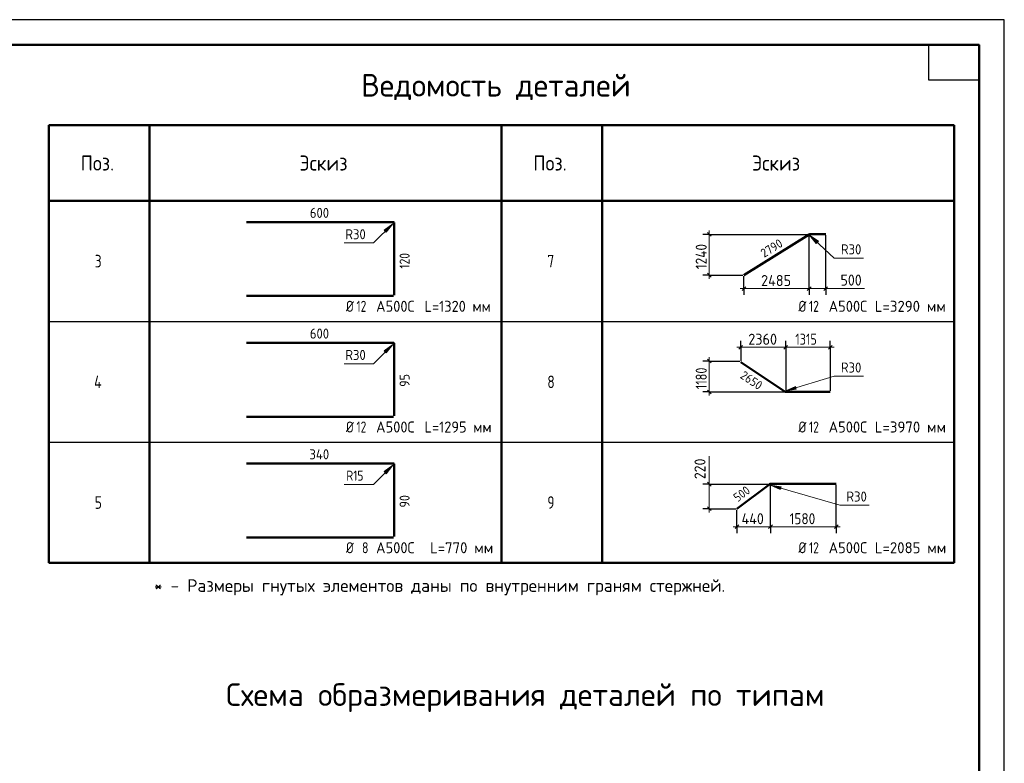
# Model space of a CAD drawing. Header units: millimetres. Extents: x 0 to 21000, y 0 to 14850.
# Tile 7 of 7: x 11210 to 21000, y 7458 to 14850. Entities that reach past the tile are written whole.
import ezdxf

# ---------------------------------------------------------------- set-up
doc = ezdxf.new("R2010")
doc.units = ezdxf.units.MM
for name, color, linetype, lineweight in [('Standard', 7, 'Continuous', 25), ('ДОП Верх по Х', 7, 'Continuous', 25), ('ЖБ Пилон', 180, 'Continuous', 25), ('Размерная линия_ общее', 7, 'Continuous', 13)]:
    doc.layers.add(name, color=color, linetype=linetype, lineweight=lineweight)
doc.styles.add('ISOCPEUR', font='txt')

msp = doc.modelspace()

# ---------------------------------------------------------------- hatches: boundary and pattern name
at = {"layer": 'Standard', "linetype": 'Continuous', "lineweight": 13, "transparency": 33554687}
for points in [[(14855.1, 12737.1), (14918.7, 12822), (14833.8, 12758.4)], [(19151.2, 12648), (19064.1, 12708.6), (19130.7, 12626.1)], [(14855.1, 11537.1), (14918.7, 11622), (14833.8, 11558.4)], [(18922.8, 11204.8), (18826.6, 11160.1), (18931.5, 11176)], [(14855.1, 10337.1), (14918.7, 10422), (14833.8, 10358.4)], [(18780.6, 10207), (18675.5, 10221.7), (18772.3, 10178.2)]]:
    msp.add_hatch(color=7, dxfattribs=at).paths.add_polyline_path(points)

# ---------------------------------------------------------------- linework, layer by layer
at = {"layer": 'Standard', "color": 7, "linetype": 'Continuous', "lineweight": 50, "transparency": 33554687}
for p, q in [((11500, 13800), (11500, 13050)), ((11500, 13800), (16000, 13800)), ((20500, 13800), (11500, 13800)), ((11500, 9450), (11500, 13800)), ((12500, 9450), (12500, 13800)), ((16000, 13800), (20500, 13800)), ((16000, 9450), (16000, 13800)), ((17000, 9450), (17000, 13800)), ((20500, 9450), (20500, 13800)), ((20750, 13550), (20750, 11600)), ((20500, 13050), (11500, 13050)), ((11500, 9450), (20500, 9450))]:
    msp.add_line(p, q, dxfattribs=at)
at = {"layer": 'Standard', "color": 7, "linetype": 'Continuous', "lineweight": 35, "transparency": 33554687}
for p, q in [((20750, 13800), (20750, 10250)), ((20750, 13600), (20750, 10050)), ((20500, 12600), (20500, 10650)), ((20500, 11400), (20500, 9450))]:
    msp.add_line(p, q, dxfattribs=at)
at = {"layer": 'Standard', "color": 7, "linetype": 'Continuous', "lineweight": 13, "transparency": 33554687}
for p, q in [((14918.7, 12822), (14833.8, 12758.4)), ((14833.8, 12758.4), (14855.1, 12737.1)), ((14844.4, 12747.8), (14839.1, 12742.4)), ((14855.1, 12737.1), (14918.7, 12822)), ((14918.7, 12822), (14918.7, 12822)), ((14918.7, 12822), (14918.7, 12822)), ((14918.7, 12822), (14918.7, 12822)), ((19064.1, 12708.6), (19064.1, 12708.6)), ((19064.1, 12708.6), (19064.1, 12708.6)), ((19064.1, 12708.6), (19064.1, 12708.6)), ((19064.1, 12708.6), (19130.7, 12626.1)), ((19151.2, 12648), (19064.1, 12708.6)), ((19130.7, 12626.1), (19151.2, 12648)), ((19141, 12637), (19146.4, 12631.9)), ((19224.4, 12176.9), (19609.4, 12176.9)), ((14918.7, 11622), (14833.8, 11558.4)), ((14833.8, 11558.4), (14855.1, 11537.1)), ((14855.1, 11537.1), (14918.7, 11622)), ((14918.7, 11622), (14918.7, 11622)), ((14918.7, 11622), (14918.7, 11622)), ((14918.7, 11622), (14918.7, 11622)), ((14844.4, 11547.8), (14839.1, 11542.4)), ((18922.8, 11204.8), (18826.6, 11160.1)), ((18826.6, 11160.1), (18931.5, 11176)), ((18931.5, 11176), (18922.8, 11204.8)), ((18927.1, 11190.4), (18934.3, 11192.6)), ((18826.6, 11160.1), (18826.6, 11160.1)), ((18826.6, 11160.1), (18826.6, 11160.1)), ((18826.6, 11160.1), (18826.6, 11160.1)), ((18066.4, 10233.1), (18066.4, 10509.6)), ((14918.7, 10422), (14833.8, 10358.4)), ((14855.1, 10337.1), (14918.7, 10422)), ((14918.7, 10422), (14918.7, 10422)), ((14918.7, 10422), (14918.7, 10422)), ((14918.7, 10422), (14918.7, 10422)), ((14833.8, 10358.4), (14855.1, 10337.1)), ((14844.4, 10347.8), (14839.1, 10342.4)), ((18675.5, 10221.7), (18675.5, 10221.7)), ((18675.5, 10221.7), (18675.5, 10221.7)), ((18675.5, 10221.7), (18675.5, 10221.7)), ((18675.5, 10221.7), (18772.3, 10178.2)), ((18780.6, 10207), (18675.5, 10221.7)), ((18772.3, 10178.2), (18780.6, 10207)), ((18776.4, 10192.6), (18783.6, 10190.5))]:
    msp.add_line(p, q, dxfattribs=at)
at = {"layer": 'Standard', "color": 7, "linetype": 'Continuous', "lineweight": -3, "transparency": 33554687}
for p, q in [((11500, 11850), (20500, 11850)), ((11500, 10650), (20500, 10650))]:
    msp.add_line(p, q, dxfattribs=at)
at = {"layer": 'Standard', "color": 7, "linetype": 'Continuous', "lineweight": 25, "transparency": 33554687}
for points in [[(0, 0), (21000, 0), (21000, 14850), (0, 14850), (0, 0)], [(20750, 14600), (20750, 14250), (20250, 14250), (20250, 14600), (20750, 14600)]]:
    msp.add_lwpolyline(points, close=True, dxfattribs=at)
at = {"layer": 'Standard', "color": 7, "linetype": 'Continuous', "lineweight": 50, "transparency": 33554687}
msp.add_lwpolyline([(1000, 14600), (20750, 14600), (20750, 250), (1000, 250), (1000, 14600)], close=True, dxfattribs=at)
at = {"layer": 'Standard', "color": 7, "linetype": 'Continuous', "lineweight": 13, "transparency": 33554687}
for points in [[(20750, 14600), (1000, 14600), (1000, 250), (20750, 250), (20750, 14600)], [(14435.9, 12630.6), (14727.3, 12630.6), (14918.7, 12822)], [(19600.3, 12480.6), (19308.9, 12480.6), (19064.1, 12708.6)], [(14435.9, 11430.6), (14727.3, 11430.6), (14918.7, 11622)], [(19600.3, 11305.6), (19308.9, 11305.6), (18826.6, 11160.1)], [(14435.9, 10230.6), (14727.3, 10230.6), (14918.7, 10422)], [(19654.8, 10023.2), (19363.4, 10023.2), (18675.5, 10221.7)]]:
    msp.add_lwpolyline(points, dxfattribs=at)
at = {"layer": 'ДОП Верх по Х', "color": 7, "linetype": 'Continuous', "lineweight": 50, "transparency": 33554687}
for p, q in [((18411.2, 12310.2), (19059.8, 12715.5)), ((19064.1, 12716.8), (19224.4, 12716.8)), ((18822.6, 11151.3), (18378.8, 11447.1)), ((19270, 11150.1), (18826.6, 11150.1)), ((18341.7, 9989.1), (18667, 10233.1)), ((18675.5, 10236), (19329, 10236))]:
    msp.add_line(p, q, dxfattribs=at)
for centre, radius, start, end in [((19064.1, 12708.6), 8.17, 90, 122.00538), ((18826.6, 11157.3), 7.27, 236.30993, 270), ((18675.5, 10221.7), 14.3, 90, 126.8699)]:
    msp.add_arc(centre, radius, start, end, dxfattribs=at)
at = {"layer": 'ЖБ Пилон', "color": 7, "linetype": 'Continuous', "lineweight": 50, "transparency": 33554687}
for p, q in [((13466.4, 12837.5), (14925.8, 12837.5)), ((14934.2, 12829.1), (14934.2, 12112)), ((14925.8, 12103.6), (13466.4, 12103.6)), ((13466.4, 11637.5), (14925.8, 11637.5)), ((14934.2, 11629.1), (14934.2, 10912)), ((14925.8, 10903.6), (13466.4, 10903.6)), ((13466.4, 10437.5), (14925.8, 10437.5)), ((14934.2, 10429.1), (14934.2, 9712)), ((14925.8, 9703.6), (13466.4, 9703.6))]:
    msp.add_line(p, q, dxfattribs=at)
for centre in [(14925.8, 12829.1), (14925.8, 11629.1), (14925.8, 10429.1)]:
    msp.add_arc(centre, 8.43, 0, 90, dxfattribs=at)
at = {"layer": 'Размерная линия_ общее', "color": 7, "linetype": 'Continuous', "lineweight": 25, "transparency": 33554687}
for p, q in [((18085.1, 12696.8), (18047.6, 12734.3)), ((18085.1, 12291.4), (18047.6, 12328.9)), ((18392.5, 12158.2), (18430, 12195.7)), ((19041, 12158.2), (19078.6, 12195.7)), ((19205.7, 12158.2), (19243.2, 12195.7)), ((18360.1, 11574.9), (18397.6, 11612.4)), ((18807.9, 11574.9), (18845.4, 11612.4)), ((19251.2, 11574.9), (19288.7, 11612.4)), ((18085.1, 11438.4), (18047.6, 11475.9)), ((18085.1, 11131.3), (18047.6, 11168.8)), ((18085.1, 10214.4), (18047.6, 10251.9)), ((18085.1, 9970.4), (18047.6, 10007.9)), ((18322.9, 9790.7), (18360.4, 9828.2)), ((18656.8, 9790.7), (18694.3, 9828.2)), ((19310.2, 9790.7), (19347.7, 9828.2))]:
    msp.add_line(p, q, dxfattribs=at)
at = {"layer": 'Размерная линия_ общее', "color": 7, "linetype": 'Continuous', "lineweight": 13, "transparency": 33554687}
for p, q in [((18066.4, 12715.5), (18066.4, 12753)), ((18066.4, 12310.2), (18066.4, 12272.7)), ((18411.2, 12176.9), (18373.7, 12176.9)), ((18411.2, 12176.9), (19059.8, 12176.9)), ((19059.8, 12176.9), (19224.4, 12176.9)), ((19224.4, 12176.9), (19261.9, 12176.9)), ((18378.8, 11593.6), (18341.3, 11593.6)), ((18378.8, 11593.6), (18826.6, 11593.6)), ((18826.6, 11593.6), (19270, 11593.6)), ((19270, 11593.6), (19307.5, 11593.6)), ((18066.4, 11457.1), (18066.4, 11494.6)), ((18066.4, 11150.1), (18066.4, 11457.1)), ((18066.4, 11150.1), (18066.4, 11112.6)), ((18066.4, 10233.1), (18066.4, 10270.6)), ((18066.4, 9989.1), (18066.4, 10233.1)), ((18066.4, 9989.1), (18066.4, 9951.6)), ((18341.7, 9809.5), (18304.2, 9809.5)), ((18341.7, 9809.5), (18675.5, 9809.5)), ((18675.5, 9809.5), (19329, 9809.5)), ((19329, 9809.5), (19366.5, 9809.5))]:
    msp.add_line(p, q, dxfattribs=at)
at = {"layer": 'Размерная линия_ общее', "color": 253, "linetype": 'Continuous', "lineweight": -3, "true_color": 0xa0a0a0, "transparency": 33554687}
for p, q in [((18066.4, 12715.5), (18003.9, 12715.5)), ((18066.4, 12715.5), (18128.9, 12715.5)), ((18066.4, 12310.2), (18003.9, 12310.2)), ((18066.4, 12310.2), (18128.9, 12310.2)), ((18066.4, 12310.2), (18401.2, 12310.2)), ((18411.2, 12176.9), (18411.2, 12300.2)), ((18411.2, 12176.9), (18411.2, 12239.4)), ((19059.8, 12176.9), (19059.8, 12239.4)), ((19224.4, 12176.9), (19224.4, 12239.4)), ((18411.2, 12176.9), (18411.2, 12114.4)), ((19059.8, 12176.9), (19059.8, 12114.4)), ((19224.4, 12176.9), (19224.4, 12114.4)), ((18378.8, 11593.6), (18378.8, 11656.1)), ((18826.6, 11593.6), (18826.6, 11656.1)), ((19270, 11593.6), (19270, 11656.1)), ((18378.8, 11593.6), (18378.8, 11531.1)), ((18378.8, 11593.6), (18378.8, 11457.1)), ((18826.6, 11593.6), (18826.6, 11531.1)), ((18826.6, 11593.6), (18826.6, 11160.1)), ((19270, 11593.6), (19270, 11531.1)), ((19270, 11593.6), (19270, 11160.1)), ((18066.4, 11457.1), (18003.9, 11457.1)), ((18066.4, 11457.1), (18128.9, 11457.1)), ((18066.4, 11150.1), (18003.9, 11150.1)), ((18066.4, 11150.1), (18128.9, 11150.1)), ((18066.4, 11150.1), (18816.6, 11150.1)), ((18066.4, 10233.1), (18003.9, 10233.1)), ((18066.4, 10233.1), (18128.9, 10233.1)), ((18066.4, 10233.1), (18657, 10233.1)), ((19329, 9809.5), (19329, 10226)), ((18066.4, 9989.1), (18003.9, 9989.1)), ((18066.4, 9989.1), (18128.9, 9989.1)), ((18066.4, 9989.1), (18331.7, 9989.1)), ((18341.7, 9809.5), (18341.7, 9979.1)), ((18341.7, 9809.5), (18341.7, 9872)), ((18341.7, 9809.5), (18341.7, 9747)), ((18675.5, 9809.5), (18675.5, 9872)), ((18675.5, 9809.5), (18675.5, 9747)), ((19329, 9809.5), (19329, 9872)), ((19329, 9809.5), (19329, 9747))]:
    msp.add_line(p, q, dxfattribs=at)
for points in [[(18066.4, 12715.5), (18491.9, 12715.5), (18491.9, 12715.5), (19049.8, 12715.5)], [(19059.8, 12176.9), (19059.8, 12188.3), (19059.8, 12188.3), (19059.8, 12705.5)], [(19224.4, 12176.9), (19224.4, 12189.3), (19224.4, 12189.3), (19224.4, 12706.8)], [(18066.4, 11457.1), (18290, 11457.1), (18290, 11457.1), (18368.8, 11457.1)], [(18675.5, 9809.5), (18675.5, 9818), (18675.5, 9818), (18675.5, 10226)]]:
    msp.add_lwpolyline(points, dxfattribs=at)
at = {"layer": 'Размерная линия_ общее', "color": 7, "linetype": 'Continuous', "lineweight": 13, "transparency": 33554687}
msp.add_lwpolyline([(18066.4, 12310.2), (18066.4, 12331.4), (18066.4, 12331.4), (18066.4, 12715.5)], dxfattribs=at)

# ---------------------------------------------------------------- texts
at = {"layer": 'Standard', "color": 7, "linetype": 'Continuous', "lineweight": 50, "transparency": 33554687, "char_height": 225, "attachment_point": 7, "style": 'ISOCPEUR'}
for s, insert, width in [('\\W0.98;Ведомость деталей', (14605, 14050), 2899.156), ('\\W0.99;Схема образмеривания деталей по типам', (13261.5, 7967), 6104.358)]:
    msp.add_mtext(s, dxfattribs=dict(at, insert=insert, width=width))
at = {"layer": 'Standard', "color": 7, "linetype": 'Continuous', "lineweight": 25, "transparency": 33554687, "attachment_point": 7, "style": 'ISOCPEUR'}
for s, insert, char_height, width in [('\\W0.92;Поз.', (11816.2, 13350), 150, 436.494), ('\\W0.94;Эскиз', (13991.2, 13350), 150, 588.059), ('\\W0.92;Поз.', (16316.2, 13350), 150, 436.49), ('\\W0.94;Эскиз', (18491.2, 13350), 150, 588.056), ('\\W0.78;3', (11956.2, 12387.5), 125, 136.007), ('\\W0.78;7', (16456.2, 12387.5), 125, 136.007), ('\\W0.83;Ø', (14453.3, 11945.8), 110, 155.834), ('\\W0.75;12', (14558.6, 11945.8), 110, 173.167), ('\\W0.95;А500С', (14753.5, 11945.8), 110, 458.881), ('\\W0.94;L=1320 мм', (15235, 11945.8), 110, 733.274), ('\\W0.83;Ø', (18953.3, 11945.8), 110, 155.834), ('\\W0.75;12', (19058.6, 11945.8), 110, 173.171), ('\\W0.95;А500С', (19253.5, 11945.8), 110, 458.881), ('\\W0.97;L=3290 мм', (19713, 11945.8), 110, 756.871), ('\\W0.80;4', (11950, 11187.5), 125, 149.931), ('\\W0.78;8', (16456.2, 11187.5), 125, 136.007), ('\\W0.83;Ø', (14453.3, 10745.8), 110, 155.834), ('\\W0.75;12', (14558.6, 10745.8), 110, 173.167), ('\\W0.95;А500С', (14753.5, 10745.8), 110, 458.881), ('\\W0.94;L=1295 мм', (15235, 10745.8), 110, 733.274), ('\\W0.83;Ø', (18953.3, 10745.8), 110, 155.834), ('\\W0.75;12', (19058.6, 10745.8), 110, 173.171), ('\\W0.95;А500С', (19253.5, 10745.8), 110, 458.881), ('\\W0.97;L=3970 мм', (19713, 10745.8), 110, 756.871), ('\\W0.78;5', (11956.2, 9987.5), 125, 136.007), ('\\W0.78;9', (16456.2, 9987.5), 125, 136.007), ('\\W0.83;Ø', (14453.3, 9545.8), 110, 155.834), ('\\W0.78;8', (14613.6, 9545.8), 110, 119.681), ('\\W0.95;А500С', (14753.5, 9545.8), 110, 458.881), ('\\W0.97;L=770 мм', (15290, 9545.8), 110, 679.737), ('\\W0.83;Ø', (18953.3, 9545.8), 110, 155.834), ('\\W0.75;12', (19058.6, 9545.8), 110, 173.171), ('\\W0.95;А500С', (19253.5, 9545.8), 110, 458.881), ('\\W0.97;L=2085 мм', (19713, 9545.8), 110, 756.871), ('\\W1.00;* - Размеры гнутых элементов даны по внутренним граням стержней. ', (12545.4, 9128.1), 125, 5827.97)]:
    msp.add_mtext(s, dxfattribs=dict(at, insert=insert, char_height=char_height, width=width))
at = {"layer": 'Standard', "color": 7, "linetype": 'Continuous', "lineweight": 18, "transparency": 33554687, "char_height": 100, "attachment_point": 7, "style": 'ISOCPEUR'}
for s, insert, width in [('\\W0.92;R30', (14447.4, 12667.3), 265.654), ('\\W0.92;R30', (19375.1, 12517.3), 265.654), ('\\W0.92;R30', (14447.4, 11467.3), 265.654), ('\\W0.92;R30', (19375.1, 11342.3), 265.654), ('\\W0.83;R15', (14457.4, 10267.3), 241.556), ('\\W0.92;R30', (19429.7, 10059.9), 265.654)]:
    msp.add_mtext(s, dxfattribs=dict(at, insert=insert, width=width))
at = {"layer": 'ДОП Верх по Х', "color": 7, "linetype": 'Continuous', "lineweight": 18, "transparency": 33554687, "char_height": 87.5, "attachment_point": 7, "style": 'ISOCPEUR'}
for s, insert, width, rotation in [('\\W0.93;2790', (18612.1, 12481.4), 285.612, 32.00538), ('\\W0.93;2650', (18365.9, 11293.1), 285.606, 326.30993), ('\\W0.91;500', (18348.4, 10051.9), 223.517, 36.8699)]:
    msp.add_mtext(s, dxfattribs=dict(at, insert=insert, width=width, rotation=rotation))
at = {"layer": 'ЖБ Пилон', "color": 7, "linetype": 'Continuous', "lineweight": 18, "transparency": 33554687, "char_height": 100, "attachment_point": 7, "style": 'ISOCPEUR'}
for s, insert, width in [('\\W0.91;600', (14095.3, 12879.8), 255.452), ('\\W0.91;600', (14095.3, 11679.8), 255.452), ('\\W0.92;340', (14090.3, 10479.8), 265.658)]:
    msp.add_mtext(s, dxfattribs=dict(at, insert=insert, width=width))
at = {"layer": 'ЖБ Пилон', "color": 7, "linetype": 'Continuous', "lineweight": 18, "transparency": 33554687, "char_height": 100, "attachment_point": 7, "rotation": 90, "style": 'ISOCPEUR'}
for s, insert, width in [('\\W0.83;120', (15086.9, 12375.5), 231.166), ('\\W0.87;95', (15086.9, 11200.5), 183.601), ('\\W0.87;90', (15086.9, 10000.5), 183.601)]:
    msp.add_mtext(s, dxfattribs=dict(at, insert=insert, width=width))
at = {"layer": 'Размерная линия_ общее', "color": 7, "linetype": 'Continuous', "lineweight": 25, "transparency": 33554687, "char_height": 110, "attachment_point": 7, "rotation": 90, "style": 'ISOCPEUR'}
for s, insert, width in [('\\W0.87;1240', (18041.4, 12369.9), 344.712), ('\\W0.80;1180', (18041.4, 11177.1), 307.856), ('\\W0.91;220', (18029.2, 10282.1), 280.994)]:
    msp.add_mtext(s, dxfattribs=dict(at, insert=insert, width=width))
at = {"layer": 'Размерная линия_ общее', "color": 7, "linetype": 'Continuous', "lineweight": 25, "transparency": 33554687, "char_height": 110, "attachment_point": 7, "style": 'ISOCPEUR'}
for s, insert, width in [('\\W0.93;2485', (18581.5, 12201.9), 370.193), ('\\W0.91;500', (19371.7, 12206.5), 280.998), ('\\W0.93;2360', (18454.2, 11618.6), 359.054), ('\\W0.80;1315', (18921.8, 11618.6), 307.856), ('\\W0.92;440', (18387.6, 9834.5), 303.431), ('\\W0.87;1580', (18864.8, 9834.5), 333.455)]:
    msp.add_mtext(s, dxfattribs=dict(at, insert=insert, width=width))

doc.saveas('drawing.dxf')
